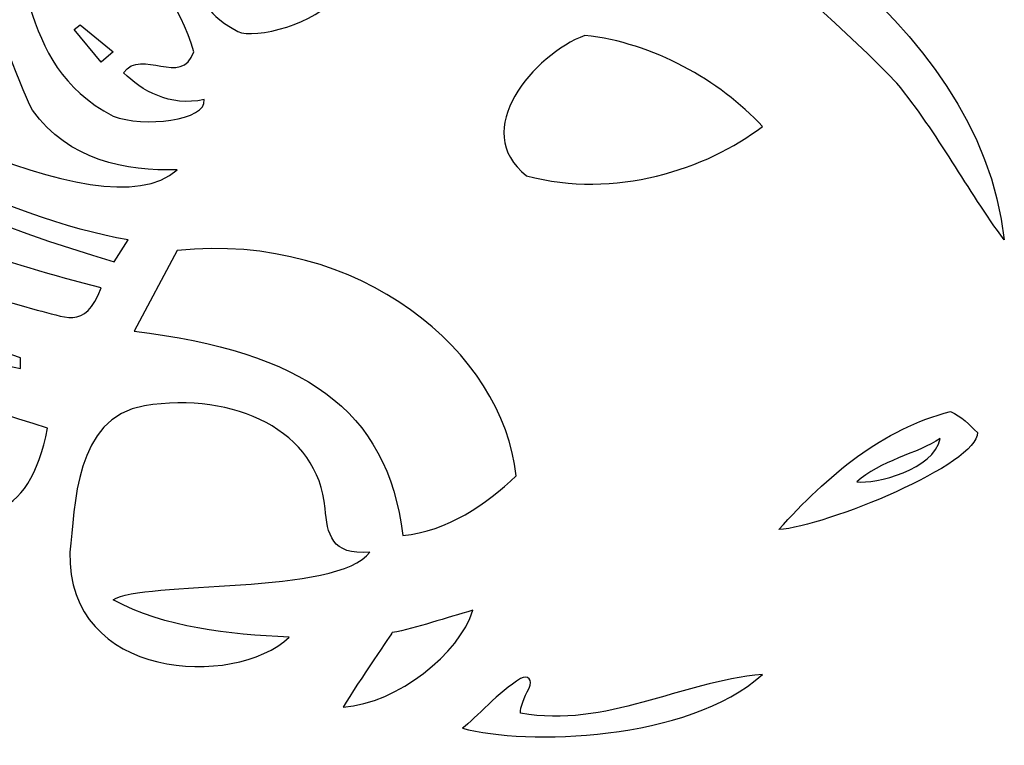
# Model space of a CAD drawing. Header units: inches. Extents: x -3.73 to 3.7, y -1.96 to 1.91.
# Tile 57 of 256: x -2.09 to -1.54, y -1.59 to -1.18. Entities that reach past the tile are written whole.
import ezdxf

# ---------------------------------------------------------------- set-up
doc = ezdxf.new("R2010")
doc.units = ezdxf.units.IN
doc.header["$MEASUREMENT"] = 0
doc.layers.add('Layer 1', color=7, linetype='Continuous')

msp = doc.modelspace()

# ---------------------------------------------------------------- linework, layer by layer
at = {"layer": 'Layer 1', "color": 0}
for points, knots in [([(-2.38417, -1.21535), (-2.29244, -1.28189), (-2.19604, -1.33407), (-2.09215, -1.36976), (-2.09215, -1.36976), (-2.09215, -1.36976), (-2.09215, -1.37563), (-2.09215, -1.37563), (-2.09215, -1.37563), (-2.16926, -1.36211), (-2.23978, -1.32253), (-2.31246, -1.28245), (-2.31246, -1.28245), (-2.3165, -1.28022), (-2.3203, -1.28514), (-2.31684, -1.28806), (-2.31684, -1.28806), (-2.24666, -1.34727), (-2.16261, -1.38281), (-2.07704, -1.4092), (-2.07704, -1.4092), (-2.08687, -1.46259), (-2.11732, -1.46458), (-2.15844, -1.46039), (-2.15844, -1.46039), (-2.32613, -1.43478), (-2.63199, -1.24108), (-2.77911, -1.10723), (-2.77911, -1.10723), (-2.94824, -0.95337), (-3.14415, -0.72454), (-3.26626, -0.55146), (-3.26626, -0.55146), (-3.34224, -0.44377), (-3.4031, -0.32941), (-3.42724, -0.20081), (-3.42724, -0.20081), (-3.43044, -0.14677), (-3.3878, -0.12529), (-3.3878, -0.12529), (-3.3878, -0.12529), (-3.39116, -0.12109), (-3.40616, -0.11902), (-3.39922, -0.11439), (-3.39922, -0.11439), (-3.38795, -0.10722), (-3.37319, -0.10089), (-3.35538, -0.09662), (-3.35538, -0.09662), (-3.35309, -0.09607), (-3.34962, -0.10156), (-3.34962, -0.10156), (-3.34962, -0.10156), (-3.34962, -0.10156), (-3.36347, -0.11606), (-3.36347, -0.11606), (-3.36347, -0.11606), (-3.34487, -0.11093), (-3.33074, -0.10515), (-3.30892, -0.11019), (-3.30892, -0.11019), (-3.30903, -0.13521), (-3.27897, -0.37339), (-3.21578, -0.43326), (-3.21578, -0.43326), (-3.20959, -0.43121), (-3.20235, -0.42906), (-3.19731, -0.42151), (-3.19731, -0.42151), (-3.22165, -0.37284), (-3.24934, -0.32501), (-3.25186, -0.26711), (-3.25186, -0.26711), (-3.2385, -0.26818), (-3.24197, -0.29015), (-3.2334, -0.30906), (-3.2334, -0.30906), (-3.14445, -0.50543), (-2.99424, -0.68081), (-2.83228, -0.84109), (-2.83228, -0.84109), (-2.83228, -0.84109), (-2.90026, -0.90022), (-2.90781, -0.94806), (-2.90781, -0.94806), (-2.88515, -0.95813), (-2.81278, -0.90798), (-2.80161, -0.90367), (-2.80161, -0.90367), (-2.79307, -0.90038), (-2.7842, -0.89869), (-2.77438, -0.90487), (-2.77438, -0.90487), (-2.69949, -0.97195), (-2.311, -1.22483), (-2.23061, -1.26402), (-2.23061, -1.26402), (-2.22054, -1.25815), (-2.20375, -1.26151), (-2.20375, -1.27577), (-2.20375, -1.27577), (-2.15256, -1.29843), (-2.10054, -1.31689), (-2.04683, -1.33032), (-2.04683, -1.33032), (-2.05565, -1.35506), (-2.06837, -1.3458), (-2.08291, -1.34291), (-2.08291, -1.34291), (-2.19348, -1.31259), (-2.27666, -1.2669), (-2.3771, -1.20591), (-2.3771, -1.20591), (-2.38467, -1.20131), (-2.3895, -1.21148), (-2.38417, -1.21535)], [0, 0, 0, 0, 0.034483, 0.034483, 0.034483, 0.034483, 0.068966, 0.068966, 0.068966, 0.068966, 0.103448, 0.103448, 0.103448, 0.103448, 0.137931, 0.137931, 0.137931, 0.137931, 0.172414, 0.172414, 0.172414, 0.172414, 0.206897, 0.206897, 0.206897, 0.206897, 0.241379, 0.241379, 0.241379, 0.241379, 0.275862, 0.275862, 0.275862, 0.275862, 0.310345, 0.310345, 0.310345, 0.310345, 0.344828, 0.344828, 0.344828, 0.344828, 0.37931, 0.37931, 0.37931, 0.37931, 0.413793, 0.413793, 0.413793, 0.413793, 0.448276, 0.448276, 0.448276, 0.448276, 0.482759, 0.482759, 0.482759, 0.482759, 0.517241, 0.517241, 0.517241, 0.517241, 0.551724, 0.551724, 0.551724, 0.551724, 0.586207, 0.586207, 0.586207, 0.586207, 0.62069, 0.62069, 0.62069, 0.62069, 0.655172, 0.655172, 0.655172, 0.655172, 0.689655, 0.689655, 0.689655, 0.689655, 0.724138, 0.724138, 0.724138, 0.724138, 0.758621, 0.758621, 0.758621, 0.758621, 0.793103, 0.793103, 0.793103, 0.793103, 0.827586, 0.827586, 0.827586, 0.827586, 0.862069, 0.862069, 0.862069, 0.862069, 0.896552, 0.896552, 0.896552, 0.896552, 0.931034, 0.931034, 0.931034, 0.931034, 0.965517, 0.965517, 0.965517, 0.965517, 1, 1, 1, 1]), ([(-2.44681, -1.08961), (-2.42926, -1.10159), (-2.16767, -1.27997), (-2.03173, -1.30346), (-2.03173, -1.30346), (-2.03173, -1.30346), (-2.03946, -1.31574), (-2.03946, -1.31574), (-2.03946, -1.31574), (-2.30309, -1.23828), (-2.54385, -1.03862), (-2.76791, -0.86827), (-2.76791, -0.86827), (-2.76791, -0.86827), (-2.85326, -0.90151), (-2.85326, -0.90151), (-2.85326, -0.90151), (-2.83312, -0.87885), (-2.8078, -0.8673), (-2.78178, -0.85556), (-2.78178, -0.85556), (-2.94709, -0.7045), (-3.0857, -0.52305), (-3.19144, -0.33676), (-3.19144, -0.33676), (-3.20266, -0.31789), (-3.20739, -0.2948), (-3.20654, -0.27634), (-3.20654, -0.27634), (-3.05429, -0.59857), (-2.74773, -0.88425), (-2.44681, -1.08961)], [0, 0, 0, 0, 0.125, 0.125, 0.125, 0.125, 0.25, 0.25, 0.25, 0.25, 0.375, 0.375, 0.375, 0.375, 0.5, 0.5, 0.5, 0.5, 0.625, 0.625, 0.625, 0.625, 0.75, 0.75, 0.75, 0.75, 0.875, 0.875, 0.875, 0.875, 1, 1, 1, 1]), ([(-2.50249, -0.86543), (-2.49662, -0.83354), (-2.45886, -0.83018), (-2.43284, -0.82011), (-2.43284, -0.82011), (-2.33718, -0.90403), (-2.22054, -0.9527), (-2.119, -1.02822), (-2.119, -1.02822), (-2.10725, -1.03661), (-2.11816, -1.06263), (-2.09802, -1.05843), (-2.09802, -1.05843), (-2.08124, -1.04165), (-2.06949, -1.0257), (-2.04683, -1.03409), (-2.04683, -1.03409), (-2.03928, -1.04081), (-2.03083, -1.04738), (-2.02328, -1.04402), (-2.02328, -1.04402), (-2.02495, -1.03647), (-2.02921, -1.03158), (-2.03424, -1.0257), (-2.03424, -1.0257), (-2.03148, -1.00356), (-1.98081, -0.97553), (-1.95872, -0.98878), (-1.95872, -0.98878), (-1.98165, -1.00471), (-2.02166, -1.02654), (-2.00991, -1.05843), (-2.00991, -1.05843), (-2.06541, -1.06583), (-2.0988, -1.08576), (-2.07693, -1.15248), (-2.07693, -1.15248), (-2.07596, -1.15544), (-2.06199, -1.15769), (-2.0625, -1.15039), (-2.0625, -1.15039), (-2.06747, -1.07874), (-2.02559, -1.07409), (-2.00152, -1.08864), (-2.00152, -1.08864), (-1.96711, -1.11298), (-1.97382, -1.18598), (-1.91676, -1.16752), (-1.91676, -1.16752), (-1.92348, -1.18095), (-1.96086, -1.19128), (-1.97009, -1.18624), (-1.97009, -1.18624), (-1.99321, -1.17352), (-1.98641, -1.16752), (-1.98641, -1.16752), (-1.98641, -1.16752), (-1.9755, -1.16417), (-1.96795, -1.17591), (-1.95872, -1.16752), (-1.95872, -1.16752), (-1.97802, -1.15409), (-2.00051, -1.13617), (-2.01981, -1.11687), (-2.01981, -1.11687), (-2.01981, -1.11687), (-2.03715, -1.12612), (-2.03715, -1.12612), (-2.03715, -1.12612), (-2.02205, -1.14878), (-2.00152, -1.17172), (-1.9948, -1.19773), (-1.9948, -1.19773), (-2.00152, -1.21787), (-2.02417, -1.19521), (-2.03424, -1.20948), (-2.03424, -1.20948), (-2.02417, -1.21955), (-2.00823, -1.22878), (-1.98893, -1.22458), (-1.98893, -1.22458), (-1.98725, -1.23633), (-2.02333, -1.24053), (-2.04012, -1.23381), (-2.04012, -1.23381), (-2.09822, -1.20369), (-2.08017, -1.14468), (-2.11993, -1.10255), (-2.11993, -1.10255), (-2.15377, -1.06669), (-2.39057, -0.92794), (-2.47228, -0.88053), (-2.47228, -0.88053), (-2.47228, -0.88053), (-2.51172, -0.88053), (-2.51172, -0.88053), (-2.51172, -0.88053), (-2.56711, -0.85284), (-2.62753, -0.83018), (-2.67788, -0.79913), (-2.67788, -0.79913), (-2.67788, -0.79913), (-2.672, -0.79242), (-2.672, -0.79242), (-2.672, -0.79242), (-2.672, -0.79242), (-2.52347, -0.85955), (-2.52347, -0.85955), (-2.52347, -0.85955), (-2.5092, -0.84529), (-2.51424, -0.82515), (-2.50837, -0.80752), (-2.50837, -0.80752), (-2.49243, -0.79326), (-2.46381, -0.7908), (-2.44795, -0.7899), (-2.44795, -0.7899), (-2.44795, -0.7899), (-2.44543, -0.79913), (-2.44543, -0.79913), (-2.44543, -0.79913), (-2.46305, -0.80752), (-2.49243, -0.80333), (-2.49998, -0.82598), (-2.49998, -0.82598), (-2.50501, -0.84109), (-2.50837, -0.84948), (-2.50249, -0.86543)], [0, 0, 0, 0, 0.03125, 0.03125, 0.03125, 0.03125, 0.0625, 0.0625, 0.0625, 0.0625, 0.09375, 0.09375, 0.09375, 0.09375, 0.125, 0.125, 0.125, 0.125, 0.15625, 0.15625, 0.15625, 0.15625, 0.1875, 0.1875, 0.1875, 0.1875, 0.21875, 0.21875, 0.21875, 0.21875, 0.25, 0.25, 0.25, 0.25, 0.28125, 0.28125, 0.28125, 0.28125, 0.3125, 0.3125, 0.3125, 0.3125, 0.34375, 0.34375, 0.34375, 0.34375, 0.375, 0.375, 0.375, 0.375, 0.40625, 0.40625, 0.40625, 0.40625, 0.4375, 0.4375, 0.4375, 0.4375, 0.46875, 0.46875, 0.46875, 0.46875, 0.5, 0.5, 0.5, 0.5, 0.53125, 0.53125, 0.53125, 0.53125, 0.5625, 0.5625, 0.5625, 0.5625, 0.59375, 0.59375, 0.59375, 0.59375, 0.625, 0.625, 0.625, 0.625, 0.65625, 0.65625, 0.65625, 0.65625, 0.6875, 0.6875, 0.6875, 0.6875, 0.71875, 0.71875, 0.71875, 0.71875, 0.75, 0.75, 0.75, 0.75, 0.78125, 0.78125, 0.78125, 0.78125, 0.8125, 0.8125, 0.8125, 0.8125, 0.84375, 0.84375, 0.84375, 0.84375, 0.875, 0.875, 0.875, 0.875, 0.90625, 0.90625, 0.90625, 0.90625, 0.9375, 0.9375, 0.9375, 0.9375, 0.96875, 0.96875, 0.96875, 0.96875, 1, 1, 1, 1]), ([(-2.53606, -0.89815), (-2.51006, -0.90759), (-2.49326, -0.89815), (-2.47228, -0.91074), (-2.47228, -0.91074), (-2.35732, -0.97368), (-2.24235, -1.03409), (-2.13746, -1.11885), (-2.13746, -1.11885), (-2.12132, -1.13545), (-2.11665, -1.14965), (-2.11082, -1.16414), (-2.11082, -1.16414), (-2.10882, -1.16911), (-2.09382, -1.21535), (-2.08543, -1.23046), (-2.08543, -1.23046), (-2.0653, -1.25899), (-2.03257, -1.26486), (-2.00404, -1.26402), (-2.00404, -1.26402), (-2.04678, -1.30236), (-2.19598, -1.21754), (-2.2607, -1.17761), (-2.2607, -1.17761), (-2.37515, -1.10698), (-2.67652, -0.90465), (-2.77186, -0.79913), (-2.77186, -0.79913), (-2.68879, -0.81172), (-2.61326, -0.86123), (-2.53606, -0.89815)], [0, 0, 0, 0, 0.125, 0.125, 0.125, 0.125, 0.25, 0.25, 0.25, 0.25, 0.375, 0.375, 0.375, 0.375, 0.5, 0.5, 0.5, 0.5, 0.625, 0.625, 0.625, 0.625, 0.75, 0.75, 0.75, 0.75, 0.875, 0.875, 0.875, 0.875, 1, 1, 1, 1]), ([(-1.79257, -1.03745), (-1.79749, -1.04192), (-1.79454, -1.0452), (-1.79072, -1.04856), (-1.79072, -1.04856), (-1.75619, -1.07889), (-1.65344, -1.15902), (-1.59956, -1.21535), (-1.59956, -1.21535), (-1.57607, -1.24388), (-1.5602, -1.27528), (-1.53914, -1.30346), (-1.53914, -1.30346), (-1.55341, -1.17675), (-1.69774, -1.10039), (-1.79257, -1.03745)], [0, 0, 0, 0, 0.25, 0.25, 0.25, 0.25, 0.5, 0.5, 0.5, 0.5, 0.75, 0.75, 0.75, 0.75, 1, 1, 1, 1]), ([(-2.04012, -1.19773), (-2.04012, -1.19773), (-2.05858, -1.18263), (-2.05858, -1.18263), (-2.05858, -1.18263), (-2.05858, -1.18263), (-2.06194, -1.18514), (-2.06194, -1.18514), (-2.06194, -1.18514), (-2.06194, -1.18514), (-2.04683, -1.20361), (-2.04683, -1.20361), (-2.04683, -1.20361), (-2.04683, -1.20361), (-2.04012, -1.19773), (-2.04012, -1.19773)], [0, 0, 0, 0, 0.25, 0.25, 0.25, 0.25, 0.5, 0.5, 0.5, 0.5, 0.75, 0.75, 0.75, 0.75, 1, 1, 1, 1]), ([(-1.67509, -1.23969), (-1.70646, -1.26371), (-1.75816, -1.28081), (-1.80767, -1.26738), (-1.80767, -1.26738), (-1.8404, -1.2422), (-1.80348, -1.19941), (-1.77494, -1.1885), (-1.77494, -1.1885), (-1.73634, -1.1927), (-1.69942, -1.21367), (-1.67509, -1.23969)], [0, 0, 0, 0, 0.333333, 0.333333, 0.333333, 0.333333, 0.666667, 0.666667, 0.666667, 0.666667, 1, 1, 1, 1]), ([(-1.81355, -1.43605), (-1.83033, -1.452), (-1.85215, -1.4671), (-1.87732, -1.46961), (-1.87732, -1.46961), (-1.88592, -1.39797), (-1.93367, -1.36649), (-2.02837, -1.35465), (-2.02837, -1.35465), (-2.02837, -1.35465), (-2.00404, -1.30934), (-2.00404, -1.30934), (-2.00404, -1.30934), (-1.90122, -1.29888), (-1.82087, -1.36642), (-1.81355, -1.43605)], [0, 0, 0, 0, 0.25, 0.25, 0.25, 0.25, 0.5, 0.5, 0.5, 0.5, 0.75, 0.75, 0.75, 0.75, 1, 1, 1, 1]), ([(-1.9411, -1.52668), (-1.97202, -1.55567), (-2.0663, -1.55067), (-2.06446, -1.47885), (-2.06446, -1.47885), (-2.06143, -1.45334), (-2.06194, -1.40332), (-2.0225, -1.39661), (-2.0225, -1.39661), (-1.97174, -1.3888), (-1.92483, -1.41044), (-1.92096, -1.4543), (-1.92096, -1.4543), (-1.9197, -1.46857), (-1.9176, -1.48094), (-1.89578, -1.47885), (-1.89578, -1.47885), (-1.91341, -1.50318), (-2.02417, -1.49479), (-2.04012, -1.5057), (-2.04012, -1.5057), (-2.01075, -1.52165), (-1.9755, -1.525), (-1.9411, -1.52668)], [0, 0, 0, 0, 0.166667, 0.166667, 0.166667, 0.166667, 0.333333, 0.333333, 0.333333, 0.333333, 0.5, 0.5, 0.5, 0.5, 0.666667, 0.666667, 0.666667, 0.666667, 0.833333, 0.833333, 0.833333, 0.833333, 1, 1, 1, 1]), ([(-1.66585, -1.46626), (-1.63984, -1.46458), (-1.55341, -1.42934), (-1.55425, -1.41172), (-1.55425, -1.41172), (-1.55844, -1.40752), (-1.56348, -1.40248), (-1.56935, -1.39996), (-1.56935, -1.39996), (-1.60711, -1.4092), (-1.639, -1.43605), (-1.66585, -1.46626)], [0, 0, 0, 0, 0.333333, 0.333333, 0.333333, 0.333333, 0.666667, 0.666667, 0.666667, 0.666667, 1, 1, 1, 1]), ([(-1.62206, -1.43946), (-1.60947, -1.42771), (-1.58781, -1.42346), (-1.57522, -1.41507), (-1.57522, -1.41507), (-1.57858, -1.43269), (-1.61165, -1.44062), (-1.62206, -1.43946)], [0, 0, 0, 0, 0.5, 0.5, 0.5, 0.5, 1, 1, 1, 1]), ([(-1.8832, -1.52416), (-1.8695, -1.52156), (-1.85298, -1.51577), (-1.83788, -1.51157), (-1.83788, -1.51157), (-1.84544, -1.53591), (-1.87984, -1.5636), (-1.91089, -1.56612), (-1.91089, -1.56612), (-1.90166, -1.55102), (-1.8832, -1.52416), (-1.8832, -1.52416)], [0, 0, 0, 0, 0.333333, 0.333333, 0.333333, 0.333333, 0.666667, 0.666667, 0.666667, 0.666667, 1, 1, 1, 1]), ([(-1.81104, -1.54997), (-1.80732, -1.54776), (-1.8037, -1.55052), (-1.8063, -1.55541), (-1.8063, -1.55541), (-1.80899, -1.56046), (-1.81143, -1.56626), (-1.81103, -1.56948), (-1.81103, -1.56948), (-1.76236, -1.57787), (-1.72208, -1.55185), (-1.67509, -1.54766), (-1.67509, -1.54766), (-1.71704, -1.58542), (-1.80821, -1.58746), (-1.84376, -1.57787), (-1.84376, -1.57787), (-1.83603, -1.57207), (-1.82335, -1.55729), (-1.81104, -1.54997)], [0, 0, 0, 0, 0.2, 0.2, 0.2, 0.2, 0.4, 0.4, 0.4, 0.4, 0.6, 0.6, 0.6, 0.6, 0.8, 0.8, 0.8, 0.8, 1, 1, 1, 1])]:
    msp.add_open_spline(points, degree=3, knots=knots, dxfattribs=at)

doc.saveas('drawing.dxf')
